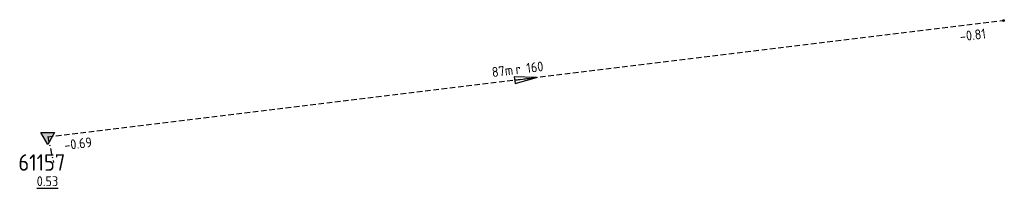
# Model space of a CAD drawing. Extents: x 188323 to 208361, y 565368 to 574910.
# Tile 14 of 256: x 198332 to 198421, y 567047 to 567062. Entities that reach past the tile are written whole.
import ezdxf

# ---------------------------------------------------------------- set-up
doc = ezdxf.new("R2010")
doc.units = 0
doc.linetypes.add('DASHDOT', pattern=[1, 0.5, -0.25, 0, -0.25])
doc.linetypes.add('DASHED', pattern=[0.75, 0.5, -0.25])
doc.layers.get('0').update_dxf_attribs({"linetype": 'CONTINUOUS'})
for name, color, linetype in [('RIO-AFM', 7, 'CONTINUOUS'), ('RIO-BOK', 7, 'CONTINUOUS'), ('RIO-KNP', 7, 'CONTINUOUS'), ('RIO-KNR', 7, 'CONTINUOUS'), ('RIO-LAG_2B', 7, 'DASHED'), ('RIO-LEN', 7, 'CONTINUOUS'), ('RIO-MVD', 1, 'CONTINUOUS'), ('RIO-VRB', 6, 'DASHDOT'), ('RIO-VRH', 7, 'CONTINUOUS')]:
    doc.layers.add(name, color=color, linetype=linetype)
doc.styles.add('RIO-TXT', font='isocp.shx')

# ---------------------------------------------------------------- blocks, each defined once
blk = doc.blocks.new('L_VHR')
blk.add_lwpolyline([(-0.5, 0), (0.5, 0), (-0.5, 0.15), (-0.5, -0.15), (0.5, 0)])
blk = doc.blocks.new('K_FIC')
blk.add_circle((0, 0), 0.0625)
at = {"style": 'RIO-TXT', "flags": 1}
blk.add_attdef('KNOOPNAAM', (2, 2), '', height=1, dxfattribs=at)
blk = doc.blocks.new('K_IPD')
blk.add_lwpolyline([(-0.496027, 0.307994), (0.503973, 0.307994), (0.003973, -0.558031)], close=True)
blk.add_solid([(-0.496027, 0.307994), (0.503973, 0.307994), (0.003973, -0.558031)])
at = {"style": 'RIO-TXT', "flags": 1}
blk.add_attdef('KNOOPNAAM', (2, 2), '', height=1, dxfattribs=at)

msp = doc.modelspace()

# ---------------------------------------------------------------- linework, layer by layer
at = {"layer": 'RIO-LAG_2B'}
msp.add_line((198334.448, 567051.52), (198421.152, 567062.08), dxfattribs=at)
at = {"layer": 'RIO-VRB'}
msp.add_line((198334.45, 567051.52), (198334.9835, 567049.1916), dxfattribs=at)

# ---------------------------------------------------------------- block references
at = {"layer": 'RIO-KNP', "xscale": 1.25, "yscale": 1.25, "zscale": 1.25}
for name, p in [('K_FIC', (198421.152, 567062.08)), ('K_IPD', (198334.448, 567051.52))]:
    msp.add_blockref(name, p, dxfattribs=at)
at = {"layer": 'RIO-VRH', "xscale": 2, "yscale": 2, "zscale": 2, "rotation": 6.9299}
msp.add_blockref('L_VHR', (198377.805, 567056.79), dxfattribs=at)

# ---------------------------------------------------------------- texts
at = {"layer": 'RIO-AFM', "style": 'RIO-TXT'}
msp.add_text('r 160', height=0.9, rotation=6.9299, dxfattribs=at).set_placement((198376.9405, 567057.1886))
at = {"layer": 'RIO-BOK', "style": 'RIO-TXT'}
for s, p in [('-0.81', (198417.2584, 567060.1754)), ('-0.69', (198336.0085, 567050.2991))]:
    msp.add_text(s, height=0.9, rotation=6.9299, dxfattribs=at).set_placement(p)
at = {"layer": 'RIO-KNR', "style": 'RIO-TXT'}
msp.add_text('61157', height=1.5, dxfattribs=at).set_placement((198331.796, 567048.4416))
at = {"layer": 'RIO-LEN', "style": 'RIO-TXT'}
msp.add_text('87m', height=0.9, rotation=6.9299, dxfattribs=at).set_placement((198374.7963, 567056.928))
at = {"layer": 'RIO-MVD', "style": 'RIO-TXT'}
msp.add_text('%%U0.53', height=0.9, dxfattribs=at).set_placement((198333.4535, 567047.0416))

doc.saveas('drawing.dxf')
